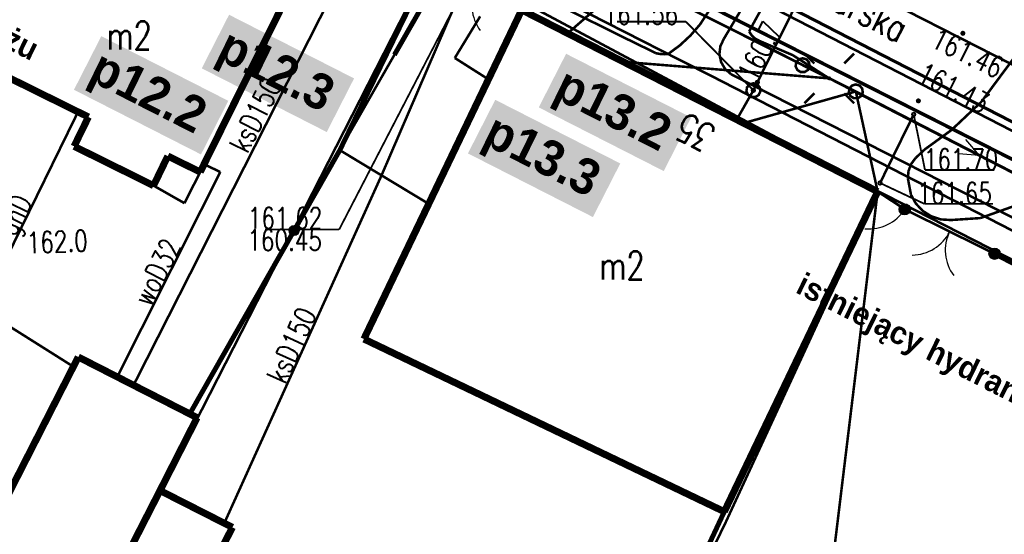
# Model space of a CAD drawing. Extents: x 0 to 7432618, y -40 to 5712028.
# Tile 26 of 165: x 7430490 to 7430525, y 5711607 to 5711625. Entities that reach past the tile are written whole.
import ezdxf
from ezdxf.enums import TextEntityAlignment as Align

# ---------------------------------------------------------------- set-up
doc = ezdxf.new("R2010")
doc.units = 0
doc.header["$MEASUREMENT"] = 0
for name, pattern in [('0', [1.5, 1, -0.5]), ('2218', [1, 0.5, -0.5]), ('3901', [0]), ('5102', [0])]:
    doc.linetypes.add(name, pattern=pattern)
for name, color, linetype in [('Dzialki', 7, 'Continuous'), ('EADTD_T_0', 7, 'Continuous'), ('EGBB_E_T_0', 7, 'Continuous'), ('EGBB_L_0', 7, 'Continuous'), ('EGBE_L_3', 7, 'Continuous'), ('OTK_L_0', 7, 'Continuous'), ('OTK_L_1', 7, 'Continuous'), ('OTK_L_2', 7, 'Continuous'), ('OTO_L_0', 7, 'Continuous'), ('OTO_L_1', 7, 'Continuous'), ('OTO_L_2', 7, 'Continuous'), ('OTR_T_0', 7, 'Continuous'), ('OTR_T_1', 7, 'Continuous'), ('P_SUTP_L_0', 7, 'Continuous'), ('SUE_T_3', 7, 'Continuous'), ('SUEP_L_0', 7, 'Continuous'), ('SUGP_E_T_0', 7, 'Continuous'), ('SUGP_L_0', 7, 'Continuous'), ('SUK_L_2', 7, 'Continuous'), ('SUKP_E_T_0', 7, 'Continuous'), ('SUKP_L_0', 7, 'Continuous'), ('SUKR_T_0', 7, 'Continuous'), ('SUL_L_1', 7, 'Continuous'), ('SUP_T_0', 7, 'Continuous'), ('SUP_T_2', 7, 'Continuous'), ('SUTP_L_0', 7, 'Continuous'), ('SUTR_T_0', 7, 'Continuous'), ('SUWP_E_T_0', 7, 'Continuous'), ('SUWP_L_0', 7, 'Continuous'), ('Uzytki', 7, 'Continuous')]:
    doc.layers.add(name, color=color, linetype=linetype)
doc.layers.add('woda przyłącze', color=140, linetype='Continuous', lineweight=50)
doc.layers.add('woda sieć', color=150, linetype='Continuous', lineweight=70)
doc.styles.add('25', font='GOTHIC.TTF', dxfattribs={"oblique": 8, "height": 0.35})
doc.styles.add('STYL_ARIAL', font='simplex', dxfattribs={"width": 0.75, "oblique": 0.1})

# ---------------------------------------------------------------- blocks, each defined once
blk = doc.blocks.new('OTOB')
at = {"color": 0}
for centre, start, end in [((-1.5, 0), 0, 63.2606), ((1.5, 0), 116.7394, 180)]:
    blk.add_arc(centre, 1.5, start, end, dxfattribs=at)
blk = doc.blocks.new('KOGR')
at = {"color": 0}
for radius in [0.2, 0.18, 0.16, 0.14, 0.12, 0.1, 0.08, 0.06, 0.04, 0.02]:
    blk.add_circle((0, 0), radius, dxfattribs=at)
blk = doc.blocks.new('OTOF')
at = {"color": 0}
blk.add_arc((1.5, 0), 1.5, 116.7394, 180, dxfattribs=at)

msp = doc.modelspace()

# ---------------------------------------------------------------- hatches: boundary and pattern name
at = {"layer": 'woda sieć', "linetype": 'ByBlock'}
for points in [[(7430502.331, 5711623.254), (7430497.889, 5711625.517), (7430496.918, 5711623.612), (7430501.36, 5711621.348)], [(7430497.862, 5711622.457), (7430493.349, 5711624.756), (7430492.377, 5711622.85), (7430496.891, 5711620.551)], [(7430514.306, 5711621.866), (7430509.865, 5711624.13), (7430508.893, 5711622.224), (7430513.335, 5711619.96)], [(7430511.79, 5711620.231), (7430507.348, 5711622.494), (7430506.377, 5711620.588), (7430510.818, 5711618.325)]]:
    msp.add_hatch(color=256, dxfattribs=at).paths.add_polyline_path(points)

# ---------------------------------------------------------------- linework, layer by layer
at = {"layer": 'Dzialki', "color": 18, "true_color": 0x000000, "const_width": 0.09}
for points in [[(7430491.005, 5711599.894), (7430505.04, 5711627.38)], [(7430520.96, 5711619.24), (7430505.04, 5711627.38)], [(7430515.52, 5711607.44), (7430520.96, 5711619.24)], [(7430520.96, 5711619.24), (7430534.55, 5711612.29)], [(7430507.702, 5711591.456), (7430515.52, 5711607.44)]]:
    msp.add_lwpolyline(points, dxfattribs=at)
at = {"layer": 'EGBB_L_0', "color": 18, "true_color": 0x000000, "const_width": 0.25}
for points in [[(7430496.863, 5711619.926), (7430500.107, 5711626.49)], [(7430508.288, 5711625.688), (7430502.68, 5711613.991)], [(7430520.936, 5711619.231), (7430508.288, 5711625.688)], [(7430489.139, 5711623.738), (7430492.891, 5711621.882)], [(7430492.891, 5711621.882), (7430492.382, 5711620.841)], [(7430492.382, 5711620.841), (7430495.204, 5711619.444)], [(7430495.204, 5711619.444), (7430495.713, 5711620.495)], [(7430495.713, 5711620.495), (7430496.863, 5711619.926)], [(7430515.487, 5711607.854), (7430520.936, 5711619.231)], [(7430502.68, 5711613.991), (7430515.487, 5711607.854)], [(7430492.53, 5711613.351), (7430489.666, 5711607.727)], [(7430496.753, 5711611.195), (7430492.53, 5711613.351)], [(7430495.435, 5711608.604), (7430496.753, 5711611.195)], [(7430490.987, 5711599.903), (7430495.435, 5711608.604)], [(7430498.007, 5711607.296), (7430495.435, 5711608.604)], [(7430493.572, 5711598.597), (7430498.007, 5711607.296)]]:
    msp.add_lwpolyline(points, dxfattribs=at)
at = {"layer": 'EGBE_L_3', "color": 18, "true_color": 0x000000, "const_width": 0.09}
for points in [[(7430495.713, 5711620.495), (7430495.204, 5711619.444)], [(7430496.863, 5711619.926), (7430495.713, 5711620.495)], [(7430496.304, 5711618.818), (7430496.863, 5711619.926)], [(7430495.204, 5711619.444), (7430496.304, 5711618.818)], [(7430496.304, 5711618.818), (7430496.286, 5711618.893)]]:
    msp.add_lwpolyline(points, dxfattribs=at)
at = {"layer": 'OTK_L_0', "color": 18, "linetype": '0', "true_color": 0x000000, "const_width": 0.09}
msp.add_lwpolyline([(7430509.83, 5711628.42), (7430527.02, 5711619.72)], dxfattribs=at)
at = {"layer": 'OTK_L_1', "color": 18, "true_color": 0x000000, "const_width": 0.125}
msp.add_lwpolyline([(7430509.83, 5711628.42), (7430527.02, 5711619.72)], dxfattribs=at)
at = {"layer": 'OTK_L_2', "color": 18, "linetype": '0', "true_color": 0x000000, "const_width": 0.09}
for points in [[(7430527.02, 5711619.72), (7430509.83, 5711628.42)], [(7430508.5, 5711625.88), (7430520.936, 5711619.231)], [(7430520.936, 5711619.231), (7430521.9, 5711618.6)], [(7430521.9, 5711618.6), (7430525.09, 5711617.02)], [(7430525.09, 5711617.02), (7430537.99, 5711610.4)]]:
    msp.add_lwpolyline(points, dxfattribs=at)
at = {"layer": 'OTO_L_0', "color": 18, "linetype": '3901', "true_color": 0x000000, "const_width": 0.175}
for points in [[(7430505.049, 5711627.325), (7430501.824, 5711620.703)], [(7430496.491, 5711611.328), (7430501.824, 5711620.703)], [(7430537.99, 5711610.4), (7430525.09, 5711617.02)], [(7430515.487, 5711607.854), (7430507.791, 5711591.411)]]:
    msp.add_lwpolyline(points, dxfattribs=at)
at = {"layer": 'OTO_L_0', "color": 18, "true_color": 0x000000}
for radius in [0.175, 0.158, 0.14, 0.122, 0.105, 0.0875, 0.07, 0.0525, 0.035]:
    msp.add_circle((7430500.2, 5711617.847), radius, dxfattribs=at)
at = {"layer": 'OTO_L_1', "color": 18, "true_color": 0x000000, "const_width": 0.09}
for points in [[(7430525.09, 5711617.02), (7430521.9, 5711618.6)], [(7430521.9, 5711618.6), (7430525.09, 5711617.02)]]:
    msp.add_lwpolyline(points, dxfattribs=at)
at = {"layer": 'OTO_L_2', "color": 18, "true_color": 0x000000, "const_width": 0.09}
msp.add_lwpolyline([(7430521.9, 5711618.6), (7430520.96, 5711619.24)], dxfattribs=at)
at = {"layer": 'OTR_T_0', "color": 18, "true_color": 0x000000, "const_width": 0.09}
for points in [[(7430523.964, 5711624.902), (7430523.996, 5711624.889), (7430524.009, 5711624.857), (7430523.996, 5711624.826), (7430523.964, 5711624.812), (7430523.933, 5711624.826), (7430523.919, 5711624.857), (7430523.933, 5711624.889), (7430523.964, 5711624.902)], [(7430522.383, 5711622.5), (7430522.415, 5711622.487), (7430522.428, 5711622.455), (7430522.415, 5711622.423), (7430522.383, 5711622.41), (7430522.351, 5711622.423), (7430522.338, 5711622.455), (7430522.351, 5711622.487), (7430522.383, 5711622.5)]]:
    msp.add_lwpolyline(points, dxfattribs=at)
at = {"layer": 'P_SUTP_L_0', "color": 30, "linetype": '0', "true_color": 0xff9100, "const_width": 0.09}
for points in [[(7430498.02, 5711633.88), (7430520.16, 5711622.79)], [(7430520.16, 5711622.79), (7430516.171, 5711621.664)], [(7430520.936, 5711619.231), (7430520.16, 5711622.79)], [(7430520.16, 5711622.79), (7430547.11, 5711608.9)], [(7430518.604, 5711600.01), (7430520.936, 5711619.231)]]:
    msp.add_lwpolyline(points, dxfattribs=at)
at = {"layer": 'SUE_T_3', "color": 18, "true_color": 0x000000, "const_width": 0.09}
for points in [[(7430518.27, 5711623.97), (7430518.405, 5711623.93), (7430518.497, 5711623.824), (7430518.518, 5711623.684), (7430518.459, 5711623.556), (7430518.34, 5711623.48), (7430518.2, 5711623.48), (7430518.081, 5711623.556), (7430518.022, 5711623.684), (7430518.043, 5711623.824), (7430518.135, 5711623.93), (7430518.27, 5711623.97)], [(7430518.685, 5711623.785), (7430518.331, 5711624.139)], [(7430519.745, 5711623.785), (7430520.099, 5711624.139)], [(7430519.215, 5711623.28), (7430519.233, 5711623.273), (7430519.24, 5711623.255), (7430519.233, 5711623.237), (7430519.215, 5711623.23), (7430519.197, 5711623.237), (7430519.19, 5711623.255), (7430519.197, 5711623.273), (7430519.215, 5711623.28)], [(7430520.16, 5711623.04), (7430520.295, 5711623), (7430520.387, 5711622.894), (7430520.407, 5711622.754), (7430520.349, 5711622.626), (7430520.23, 5711622.55), (7430520.09, 5711622.55), (7430519.971, 5711622.626), (7430519.912, 5711622.754), (7430519.933, 5711622.894), (7430520.025, 5711623), (7430520.16, 5711623.04)], [(7430518.685, 5711622.725), (7430518.331, 5711622.371)], [(7430519.745, 5711622.725), (7430520.099, 5711622.371)]]:
    msp.add_lwpolyline(points, dxfattribs=at)
at = {"layer": 'SUEP_L_0', "color": 1, "true_color": 0xff0000}
for q in [(7430524.065, 5711621.082), (7430523.803, 5711620.571)]:
    msp.add_line((7430524.55, 5711620.51), q, dxfattribs=at)
at = {"layer": 'SUEP_L_0', "color": 1, "true_color": 0xff0000, "const_width": 0.09}
for points in [[(7430522.442, 5711637.191), (7430514.63, 5711625.18)], [(7430511.71, 5711624.81), (7430494.79, 5711633.24)], [(7430513.49, 5711624.12), (7430498.08, 5711631.97)], [(7430516.5, 5711625.17), (7430518.93, 5711629.58)], [(7430517.09, 5711627.39), (7430515.47, 5711624.66)], [(7430514.63, 5711625.18), (7430514.29, 5711624.785), (7430513.909, 5711624.43), (7430513.49, 5711624.12)], [(7430516.37, 5711624.92), (7430516.5, 5711625.17)], [(7430516.75, 5711624.58), (7430516.595, 5711624.659), (7430516.465, 5711624.775), (7430516.37, 5711624.92)], [(7430513.06, 5711624.15), (7430511.71, 5711624.81)], [(7430515.73, 5711623.4), (7430515.515, 5711623.589), (7430515.371, 5711623.837), (7430515.313, 5711624.117), (7430515.347, 5711624.401), (7430515.47, 5711624.66)], [(7430517.92, 5711624.08), (7430516.75, 5711624.58)], [(7430526.32, 5711624.71), (7430524.62, 5711622.42)], [(7430513.49, 5711624.12), (7430513.346, 5711624.113), (7430513.202, 5711624.123), (7430513.06, 5711624.15)], [(7430515.03, 5711623.34), (7430513.49, 5711624.12)], [(7430519.215, 5711623.255), (7430517.92, 5711624.08)], [(7430519.215, 5711623.255), (7430511.904, 5711623.842)], [(7430534.04, 5711613.57), (7430515.03, 5711623.34)], [(7430515.73, 5711623.4), (7430524.67, 5711618.85)], [(7430524.62, 5711622.42), (7430523.56, 5711621.42)], [(7430523.56, 5711621.42), (7430522.61, 5711620.73)], [(7430522.61, 5711620.73), (7430522.28, 5711620.42)], [(7430522.01, 5711619.7), (7430522.032, 5711619.962), (7430522.124, 5711620.208), (7430522.28, 5711620.42)], [(7430522.01, 5711619.7), (7430522.12, 5711619.12)], [(7430523.54, 5711618.22), (7430523.182, 5711618.242), (7430522.841, 5711618.353), (7430522.538, 5711618.545), (7430522.293, 5711618.806), (7430522.12, 5711619.12)], [(7430524.59, 5711618.29), (7430525.96, 5711618.78)], [(7430524.67, 5711618.85), (7430534.78, 5711613.67)], [(7430523.54, 5711618.22), (7430524.59, 5711618.29)]]:
    msp.add_lwpolyline(points, dxfattribs=at)
at = {"layer": 'SUEP_L_0', "color": 1, "linetype": '5102', "true_color": 0xff0000, "const_width": 0.09}
for points in [[(7430519.215, 5711623.255), (7430498.02, 5711633.88)], [(7430547.11, 5711608.9), (7430519.215, 5711623.255)]]:
    msp.add_lwpolyline(points, dxfattribs=at)
at = {"layer": 'SUGP_L_0', "color": 56, "true_color": 0x808000, "const_width": 0.09}
for points in [[(7430505.889, 5711627.806), (7430503.763, 5711624.091)], [(7430503.763, 5711624.091), (7430501.824, 5711620.703)], [(7430489.096, 5711615.065), (7430492.521, 5711622.065)], [(7430501.824, 5711620.703), (7430504.983, 5711618.795)], [(7430492.356, 5711613.009), (7430489.096, 5711615.065)]]:
    msp.add_lwpolyline(points, dxfattribs=at)
at = {"layer": 'SUK_L_2', "color": 36, "true_color": 0x803300, "const_width": 0.09}
msp.add_lwpolyline([(7430521.022, 5711619.536), (7430522.217, 5711621.973)], dxfattribs=at)
at = {"layer": 'SUKP_L_0', "color": 36, "true_color": 0x803300, "const_width": 0.09}
for points in [[(7430514.94, 5711629.24), (7430509.92, 5711624.855)], [(7430514.94, 5711629.24), (7430563.64, 5711604.42)], [(7430494.493, 5711612.348), (7430501.325, 5711625.805)], [(7430503.301, 5711619.795), (7430505.84, 5711625.69)], [(7430497.718, 5711607.443), (7430503.301, 5711619.795)]]:
    msp.add_lwpolyline(points, dxfattribs=at)
at = {"layer": 'SUKR_T_0', "color": 36, "true_color": 0x803300, "const_width": 0.065}
for points in [[(7430505.84, 5711625.69), (7430501.8, 5711617.882)], [(7430522.217, 5711622.036), (7430522.261, 5711622.017), (7430522.28, 5711621.973), (7430522.261, 5711621.929), (7430522.217, 5711621.911), (7430522.173, 5711621.929), (7430522.155, 5711621.973), (7430522.173, 5711622.017), (7430522.217, 5711622.036)], [(7430522.217, 5711621.973), (7430522.618, 5711620)], [(7430522.618, 5711620), (7430525.088, 5711620)], [(7430521.022, 5711619.599), (7430521.066, 5711619.58), (7430521.084, 5711619.536), (7430521.066, 5711619.492), (7430521.022, 5711619.474), (7430520.978, 5711619.492), (7430520.959, 5711619.536), (7430520.978, 5711619.58), (7430521.022, 5711619.599)], [(7430521.022, 5711619.536), (7430522.593, 5711618.797)], [(7430522.593, 5711618.797), (7430525.035, 5711618.797)], [(7430499.167, 5711617.882), (7430501.8, 5711617.882)]]:
    msp.add_lwpolyline(points, dxfattribs=at)
at = {"layer": 'SUL_L_1', "color": 18, "true_color": 0x000000, "const_width": 0.175}
msp.add_lwpolyline([(7430505.889, 5711627.806), (7430503.763, 5711624.091)], dxfattribs=at)
at = {"layer": 'SUP_T_0', "color": 30, "true_color": 0xff9100, "const_width": 0.09}
msp.add_lwpolyline([(7430516.52, 5711623.08), (7430516.655, 5711623.04), (7430516.747, 5711622.934), (7430516.768, 5711622.794), (7430516.709, 5711622.666), (7430516.59, 5711622.59), (7430516.45, 5711622.59), (7430516.331, 5711622.666), (7430516.272, 5711622.794), (7430516.293, 5711622.934), (7430516.385, 5711623.04), (7430516.52, 5711623.08)], dxfattribs=at)
at = {"layer": 'SUP_T_2', "color": 18, "true_color": 0x000000, "const_width": 0.09}
for points in [[(7430518.27, 5711623.97), (7430518.405, 5711623.93), (7430518.497, 5711623.824), (7430518.518, 5711623.684), (7430518.459, 5711623.556), (7430518.34, 5711623.48), (7430518.2, 5711623.48), (7430518.081, 5711623.556), (7430518.022, 5711623.684), (7430518.043, 5711623.824), (7430518.135, 5711623.93), (7430518.27, 5711623.97)], [(7430520.16, 5711623.04), (7430520.295, 5711623), (7430520.387, 5711622.894), (7430520.407, 5711622.754), (7430520.349, 5711622.626), (7430520.23, 5711622.55), (7430520.09, 5711622.55), (7430519.971, 5711622.626), (7430519.912, 5711622.754), (7430519.933, 5711622.894), (7430520.025, 5711623), (7430520.16, 5711623.04)]]:
    msp.add_lwpolyline(points, dxfattribs=at)
at = {"layer": 'SUP_T_2', "color": 18, "linetype": '0', "true_color": 0x000000, "const_width": 0.09}
msp.add_lwpolyline([(7430518.27, 5711623.72), (7430520.16, 5711622.79)], dxfattribs=at)
at = {"layer": 'SUTP_L_0', "color": 30, "true_color": 0xff9100, "const_width": 0.09}
for points in [[(7430520.67, 5711631.18), (7430516.52, 5711622.83)], [(7430516.52, 5711622.83), (7430515.928, 5711621.788)]]:
    msp.add_lwpolyline(points, dxfattribs=at)
at = {"layer": 'SUTR_T_0', "color": 30, "true_color": 0xff9100, "const_width": 0.065}
for points in [[(7430511.677, 5711625.273), (7430514.12, 5711625.273)], [(7430516.52, 5711622.83), (7430514.12, 5711625.273)], [(7430516.66, 5711623.174), (7430516.704, 5711623.156), (7430516.723, 5711623.112), (7430516.704, 5711623.068), (7430516.66, 5711623.049), (7430516.616, 5711623.068), (7430516.598, 5711623.112), (7430516.616, 5711623.156), (7430516.66, 5711623.174)], [(7430516.52, 5711622.893), (7430516.564, 5711622.874), (7430516.582, 5711622.83), (7430516.564, 5711622.786), (7430516.52, 5711622.768), (7430516.476, 5711622.786), (7430516.457, 5711622.83), (7430516.476, 5711622.874), (7430516.52, 5711622.893)]]:
    msp.add_lwpolyline(points, dxfattribs=at)
at = {"layer": 'SUWP_L_0', "color": 5, "true_color": 0x0000ff, "const_width": 0.09}
for points in [[(7430509.115, 5711629.939), (7430539.775, 5711614.15)], [(7430505.91, 5711623.98), (7430506.811, 5711625.459)], [(7430505.91, 5711623.98), (7430507.105, 5711623.221)], [(7430497.576, 5711619.927), (7430497.001, 5711620.204)], [(7430493.915, 5711612.644), (7430497.576, 5711619.927)]]:
    msp.add_lwpolyline(points, dxfattribs=at)
at = {"layer": 'Uzytki', "color": 96, "linetype": '2218', "true_color": 0x008000, "const_width": 0.09}
for points in [[(7430520.96, 5711619.24), (7430505.04, 5711627.38)], [(7430534.55, 5711612.29), (7430520.96, 5711619.24)]]:
    msp.add_lwpolyline(points, dxfattribs=at)
at = {"layer": 'woda sieć', "linetype": 'ByBlock'}
msp.add_lwpolyline([(7430431.278, 5711669.42), (7430434.287, 5711667.928), (7430445.875, 5711662.16), (7430458.06, 5711656.094), (7430458.51, 5711655.87), (7430466.178, 5711652.052), (7430472.614, 5711648.754), (7430478.625, 5711645.609), (7430489.122, 5711640.303), (7430494.404, 5711637.639), (7430502.868, 5711633.381), (7430508.886, 5711630.388), (7430536.283, 5711616.268), (7430539.606, 5711614.594), (7430552.541, 5711608.054), (7430564.779, 5711601.79), (7430572.726, 5711597.718), (7430584.696, 5711591.587), (7430634.227, 5711565.801), (7430646.099, 5711559.831), (7430664.645, 5711550.495), (7430676.16, 5711544.687), (7430700.274, 5711532.14), (7430700.644, 5711531.954)], dxfattribs=at)

# ---------------------------------------------------------------- block references
at = {"layer": 'OTO_L_1', "color": 18, "true_color": 0x000000}
for p, rotation in [((7430506.672, 5711626.521), 153.62717), ((7430523.495, 5711617.81), 153.65009)]:
    msp.add_blockref('OTOB', p, dxfattribs=dict(at, rotation=rotation))
for p in [(7430521.9, 5711618.6), (7430525.09, 5711617.02)]:
    msp.add_blockref('KOGR', p, dxfattribs=at)
at = {"layer": 'OTO_L_2', "color": 18, "true_color": 0x000000, "rotation": 147.57101}
msp.add_blockref('OTOF', (7430521.9, 5711618.6), dxfattribs=at)

# ---------------------------------------------------------------- texts
at = {"layer": 'Dzialki', "color": 18, "true_color": 0x000000, "style": 'STYL_ARIAL', "width": 0.75}
msp.add_text('Farbiarska', height=1, rotation=333.0888, dxfattribs=at).set_placement((7430519.219, 5711625.407), align=Align.BOTTOM_CENTER)
at = {"layer": 'EADTD_T_0', "color": 18, "true_color": 0x000000, "style": 'STYL_ARIAL', "width": 0.75}
msp.add_text('35', height=1, rotation=152.91, dxfattribs=at).set_placement((7430514.815, 5711622.045), align=Align.BOTTOM_CENTER)
at = {"layer": 'EGBB_E_T_0', "color": 18, "true_color": 0x000000, "style": 'STYL_ARIAL', "width": 0.75}
for p in [(7430494.335, 5711624.784), (7430511.848, 5711616.608)]:
    msp.add_text('m2', height=1, dxfattribs=at).set_placement(p, align=Align.MIDDLE_CENTER)
at = {"layer": 'OTR_T_0', "color": 18, "true_color": 0x000000, "style": 'STYL_ARIAL', "width": 0.75}
for s, rotation, p in [('161.46', 334.0395, (7430522.942, 5711624.739)), ('161.43', 333.1485, (7430522.45, 5711623.507))]:
    msp.add_text(s, height=0.75, rotation=rotation, dxfattribs=at).set_placement(p, align=Align.MIDDLE_LEFT)
at = {"layer": 'OTR_T_1', "color": 18, "true_color": 0x000000, "style": 'STYL_ARIAL', "width": 0.75}
msp.add_text('162.0', height=0.75, rotation=2.2866, dxfattribs=at).set_placement((7430490.721, 5711616.809), align=Align.BOTTOM_LEFT)
at = {"layer": 'SUGP_E_T_0', "color": 56, "true_color": 0x808000, "style": 'STYL_ARIAL', "width": 0.75}
msp.add_text('gnD', height=0.75, rotation=63.9222, dxfattribs=at).set_placement((7430490.266, 5711618.403), align=Align.MIDDLE_CENTER)
at = {"layer": 'SUKP_E_T_0', "color": 36, "true_color": 0x803300, "style": 'STYL_ARIAL', "width": 0.75}
for rotation, p in [(63.084, (7430498.824, 5711621.959)), (65.6772, (7430500.108, 5711613.769))]:
    msp.add_text('ksD150', height=0.75, rotation=rotation, dxfattribs=at).set_placement(p, align=Align.MIDDLE_CENTER)
at = {"layer": 'SUKR_T_0', "color": 36, "true_color": 0x803300, "style": 'STYL_ARIAL', "width": 0.75}
for s, p in [('161.70', (7430522.573, 5711619.774)), ('161.65', (7430522.345, 5711618.584))]:
    msp.add_text(s, height=0.75, dxfattribs=at).set_placement(p, align=Align.BOTTOM_LEFT)
for s, p in [('161.62', (7430498.552, 5711618.67)), ('160.45', (7430498.538, 5711617.883))]:
    msp.add_text(s, height=0.75, dxfattribs=at).set_placement(p, align=Align.TOP_LEFT)
at = {"layer": 'SUTR_T_0', "color": 30, "true_color": 0xff9100, "style": 'STYL_ARIAL', "width": 0.75}
msp.add_text('161.56', height=0.75, dxfattribs=at).set_placement((7430513.846, 5711625.541), align=Align.MIDDLE_RIGHT)
msp.add_text('160.7', height=0.75, rotation=63.576, dxfattribs=at).set_placement((7430516.263, 5711623.248), align=Align.MIDDLE_LEFT)
at = {"layer": 'SUWP_E_T_0', "color": 5, "true_color": 0x0000ff, "style": 'STYL_ARIAL', "width": 0.75}
msp.add_text('woD32', height=0.75, rotation=63.3149, dxfattribs=at).set_placement((7430495.32, 5711616.373), align=Align.MIDDLE_CENTER)
at = {"layer": 'woda przyłącze', "color": 0, "attachment_point": 1, "rotation": 333, "style": '25'}
for s, width, insert, char_height in [('\\pxqc;\\fCentury Gothic|b1|i0;\\Q-1;istniej\\fCentury Gothic|b1|i0|c238;ący hydrant do demontażu', 18.79702, (7430475.437, 5711632.621), 0.8), ('\\fCentury Gothic|b1|i0;\\Q-1;p12.3', 15.63873, (7430497.954, 5711625.108), 1.26), ('\\fCentury Gothic|b1|i0;\\Q-1;p12.2', 15.63873, (7430493.413, 5711624.347), 1.26), ('\\fCentury Gothic|b1|i0;\\Q-1;p13.2', 15.63873, (7430509.929, 5711623.721), 1.26), ('\\fCentury Gothic|b1|i0;\\Q-1;p13.3', 15.63873, (7430507.412, 5711622.085), 1.26), ('\\pxqc;\\fCentury Gothic|b1|i0;\\Q-1;istniej\\fCentury Gothic|b1|i0|c238;ący hydrant do demontażu', 18.79702, (7430517.384, 5711616.861), 0.8)]:
    msp.add_mtext_dynamic_manual_height_columns(s, width=width, gutter_width=5, heights=[0], dxfattribs=dict(at, insert=insert, char_height=char_height))

doc.saveas('drawing.dxf')
